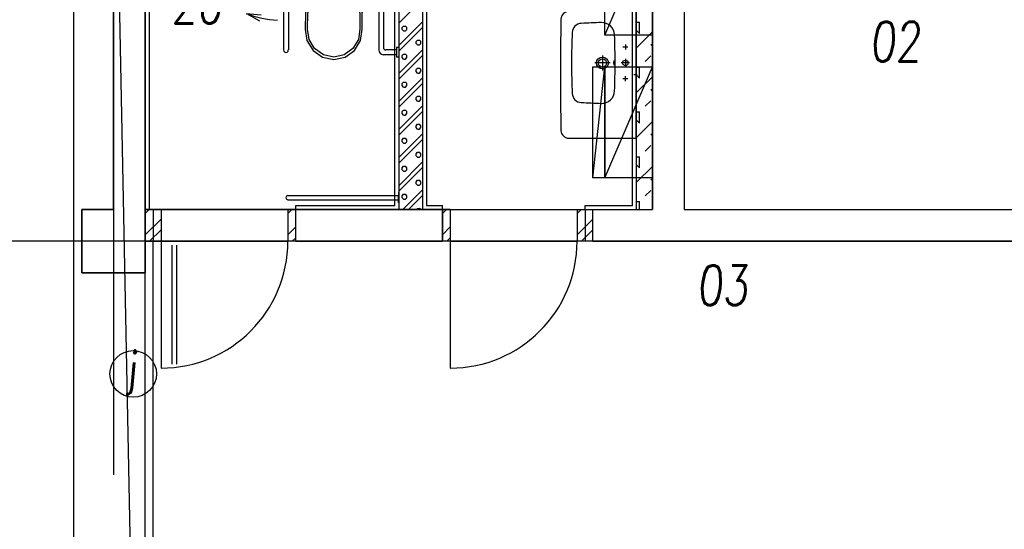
# Model space of a CAD drawing. Header units: millimetres. Extents: x 373037 to 682063, y 76092 to 274210.
# Tile 103 of 256: x 661434 to 667647, y 254815 to 258030. Entities that reach past the tile are written whole.
import ezdxf

# ---------------------------------------------------------------- set-up
doc = ezdxf.new("R2010")
doc.units = ezdxf.units.MM
doc.header["$LTSCALE"] = 100
for name, pattern in [('AM_DIN_G_W050', [13.75, 9.75, -1.5, 1, -1.5]), ('CK_ČERCHOVANÁ 50', [6, 3, -1.5, 0, -1.5]), ('DASHED', [0.75, 0.5, -0.25]), ('ČERCHOVANÁ', [25.4, 12.7, -6.35, 0, -6.35]), ('ČÁRKOVANÁ01-01', [2, 1, -1])]:
    doc.linetypes.add(name, pattern=pattern)
doc.layers.get('0').update_dxf_attribs({"linetype": 'CONTINUOUS'})
doc.layers.add('PUDORYS', color=253, linetype='CONTINUOUS')
doc.styles.add('CS-ROMANS', font='romans.shx', dxfattribs={"width": 0.75, "oblique": 5})

# ---------------------------------------------------------------- blocks, each defined once
blk = doc.blocks.new('ZÁCHOD INVALIDNÍ 1')
for p, q in [((-742.2, 0), (-742.2, -19.1)), ((-682.2, 0), (-682.2, -19.1)), ((-142.2, 0), (-142.2, -19.1)), ((-82.2, 0), (-82.2, -19.1)), ((-682.2, -19.1), (-742.2, -19.1)), ((-727.2, -19.1), (-727.2, -592.9)), ((-697.2, -19.1), (-697.2, -592.9)), ((-610.9, -64.3), (-595.9, -49.3)), ((-595.9, -49.3), (-228.4, -49.3)), ((-228.4, -49.3), (-213.4, -64.3)), ((-82.2, -19.1), (-142.2, -19.1)), ((-127.2, -19.1), (-127.2, -592.9)), ((-97.2, -19.1), (-97.2, -577.9)), ((-610.9, -201.3), (-610.9, -64.3)), ((-213.4, -64.3), (-213.4, -201.3)), ((-595.9, -216.3), (-610.9, -201.3)), ((-228.4, -216.3), (-595.9, -216.3)), ((-563.7, -216.3), (-579.6, -287.7)), ((-564.9, -287.7), (-521.6, -225.9)), ((-551.4, -294.5), (-511.8, -237.3)), ((-521.6, -225.9), (-301.4, -225.9)), ((-511.8, -237.3), (-311.2, -237.3)), ((-311.2, -237.3), (-264.3, -294.5)), ((-301.4, -225.9), (-250.8, -287.7)), ((-241, -287.7), (-256.9, -216.3)), ((-213.4, -201.3), (-228.4, -216.3)), ((-579.6, -287.7), (-589, -359.7)), ((-587.8, -359.7), (-564.9, -287.7)), ((-574.1, -360.6), (-551.4, -294.5)), ((-264.3, -294.5), (-246.5, -360.6)), ((-250.8, -287.7), (-231.5, -359.7)), ((-231.5, -359.7), (-241, -287.7)), ((-962.1, -364.1), (-880, -408.6)), ((-962.1, -364.1), (-869, -370.5)), ((-589, -359.7), (-590.3, -462.4)), ((-575.3, -462.2), (-574.1, -360.6)), ((-246.5, -360.6), (-245.3, -462.2)), ((-230.3, -462.4), (-231.5, -359.7)), ((-590.3, -462.4), (-579.6, -534.4)), ((-566.1, -527.6), (-575.3, -462.2)), ((-245.3, -462.2), (-254.5, -527.6)), ((-241, -534.4), (-230.3, -462.4)), ((-579.6, -534.4), (-541.3, -596.3)), ((-531.4, -584.8), (-566.1, -527.6)), ((-254.5, -527.6), (-289.2, -584.8)), ((-279.3, -596.3), (-241, -534.4)), ((-541.3, -596.3), (-481.6, -638)), ((-475, -624.5), (-531.4, -584.8)), ((-289.2, -584.8), (-345.6, -624.5)), ((-339, -638), (-279.3, -596.3)), ((-15, -592.9), (-82.2, -592.9)), ((0, -577.9), (-15, -577.9)), ((-15, -577.9), (-15, -637.9)), ((-481.6, -638), (-410.3, -652.7)), ((-410.3, -637.7), (-475, -624.5)), ((-345.6, -624.5), (-410.3, -637.7)), ((-410.3, -652.7), (-339, -638)), ((-15, -622.9), (-97.2, -622.9)), ((0, -637.9), (-15, -637.9))]:
    blk.add_line(p, q)
for centre, radius, start, end in [((-712.2, 330.9), 738.6, 250.22165, 265.84582), ((-712.2, -595), 15.1, 171.95708, 8.04292), ((-97.2, -592.9), 30, 180, 270), ((-82.2, -577.9), 15, 180, 270)]:
    blk.add_arc(centre, radius, start, end)

msp = doc.modelspace()

# ---------------------------------------------------------------- linework, layer by layer
at = {"layer": 'PUDORYS', "color": 252, "linetype": 'ČERCHOVANÁ', "ltscale": 15, "true_color": 0x939598}
msp.add_line((662026.6, 274209.6), (662026.6, 249134.9), dxfattribs=at)
at = {"layer": 'PUDORYS', "color": 252, "linetype": 'ČÁRKOVANÁ01-01', "ltscale": 200, "true_color": 0x939598}
msp.add_line((662226.6, 249832.2), (661776.6, 273032.2), dxfattribs=at)
at = {"layer": 'PUDORYS', "color": 252, "linetype": 'CK_ČERCHOVANÁ 50', "ltscale": 50, "true_color": 0x939598}
for p, q in [((661776.6, 249832.2), (661776.6, 273032.2)), ((662226.6, 249832.2), (662226.6, 273032.2)), ((662226.6, 252132.2), (662226.6, 256432.2))]:
    msp.add_line(p, q, dxfattribs=at)
at = {"layer": 'PUDORYS', "color": 252, "ltscale": 20, "true_color": 0x939598}
for p, q in [((661776.6, 250032.2), (661776.6, 272832.2)), ((663126.6, 256832.2), (662326.6, 256832.2)), ((664101.6, 256832.2), (665051.6, 256832.2)), ((662276.6, 250032.2), (662276.6, 256632.2))]:
    msp.add_line(p, q, dxfattribs=at)
at = {"layer": 'PUDORYS', "color": 252, "true_color": 0x939598}
for p, q in [((662026.6, 261232.2), (662026.6, 256832.2)), ((665626.6, 260867.2), (665626.6, 256832.2)), ((662226.6, 260717.2), (662226.6, 256707.2)), ((665426.6, 260717.2), (665426.6, 256832.2)), ((665326.6, 256832.2), (665326.6, 259342.2)), ((663976.6, 258532.2), (663976.6, 256832.2)), ((663826.6, 258432.2), (663826.6, 256832.2)), ((665323.4, 257282.2), (665323.4, 258082.2)), ((663126.7, 256920.2), (663823.7, 256920.2)), ((663823.7, 256940.2), (663823.7, 256920.2)), ((663826.7, 256940.2), (663823.7, 256940.2)), ((663823.7, 256874.2), (663823.7, 256920.2)), ((663826.7, 256920.2), (663826.7, 256940.2)), ((663826.7, 256920.2), (663826.7, 256894.2)), ((663126.7, 256894.2), (663823.7, 256894.2)), ((663826.7, 256874.2), (663823.7, 256874.2)), ((663826.7, 256894.2), (663826.7, 256874.2)), ((662026.6, 256832.2), (661826.6, 256832.2)), ((661826.6, 256832.2), (661826.6, 256432.2)), ((662326.6, 256832.2), (662226.6, 256832.2)), ((662276.6, 256832.2), (662276.6, 256632.2)), ((662326.6, 256832.2), (662326.6, 256632.2)), ((663126.6, 256832.2), (663126.6, 256632.2)), ((663126.6, 256832.2), (663176.6, 256832.2)), ((664101.6, 256832.2), (663176.6, 256832.2)), ((663176.6, 256632.2), (663176.6, 256832.2)), ((664101.6, 256632.2), (664101.6, 256832.2)), ((664101.6, 256832.2), (664101.6, 256632.2)), ((664151.6, 256832.2), (664101.6, 256832.2)), ((664151.6, 256832.2), (664151.6, 256632.2)), ((664951.6, 256832.2), (664951.6, 256632.2)), ((664951.6, 256832.2), (665051.6, 256832.2)), ((665001.6, 256832.2), (665001.6, 256632.2)), ((665051.6, 256832.2), (665426.6, 256832.2)), ((665051.6, 256632.2), (665051.6, 256832.2)), ((665626.6, 256832.2), (668526.6, 256832.2)), ((662226.6, 256432.2), (662226.6, 256707.2)), ((662226.6, 256632.2), (662226.6, 256432.2)), ((662226.6, 256632.2), (662326.6, 256632.2)), ((662326.6, 256632.2), (662326.6, 255832.2)), ((663176.6, 256632.2), (663126.6, 256632.2)), ((663176.6, 256632.2), (664101.6, 256632.2)), ((664151.6, 256632.2), (664101.6, 256632.2)), ((664151.6, 256632.2), (664151.6, 255832.2)), ((665051.6, 256632.2), (664951.6, 256632.2)), ((665051.6, 256632.2), (668126.6, 256632.2)), ((661826.6, 256432.2), (662226.6, 256432.2)), ((661826.6, 256432.2), (662226.6, 256432.2))]:
    msp.add_line(p, q, dxfattribs=at)
at = {"layer": 'PUDORYS', "color": 252, "ltscale": 5, "true_color": 0x939598}
for p, q in [((662026.6, 256832.2), (662026.6, 261232.2)), ((662226.6, 260717.2), (662226.6, 256832.2)), ((665426.6, 256832.2), (665426.6, 260717.2)), ((665301.6, 256857.2), (665301.6, 259317.2)), ((664001.6, 258557.2), (664001.6, 256857.2)), ((662251.6, 258407.2), (662251.6, 256857.2)), ((663801.6, 256857.2), (663801.6, 258407.2)), ((662251.6, 256857.2), (662251.6, 256832.2)), ((663176.6, 256832.2), (663176.6, 256857.2)), ((663176.6, 256857.2), (663801.6, 256857.2)), ((664001.6, 256857.2), (664101.6, 256857.2)), ((664101.6, 256832.2), (664101.6, 256857.2)), ((665001.6, 256832.2), (665001.6, 256857.2)), ((665001.6, 256857.2), (665301.6, 256857.2)), ((661826.6, 256432.2), (661826.6, 256832.2)), ((661826.6, 256832.2), (662026.6, 256832.2)), ((662226.6, 256832.2), (664101.6, 256832.2)), ((663176.6, 256832.2), (662226.6, 256832.2)), ((662226.6, 256832.2), (662226.6, 256432.2)), ((663176.6, 256632.2), (663176.6, 256832.2)), ((664101.6, 256832.2), (664101.6, 256632.2)), ((665051.6, 256632.2), (665051.6, 256832.2)), ((665051.6, 256832.2), (665426.6, 256832.2)), ((664101.6, 256632.2), (663176.6, 256632.2)), ((668126.6, 256632.2), (665051.6, 256632.2)), ((662226.6, 256432.2), (661826.6, 256432.2))]:
    msp.add_line(p, q, dxfattribs=at)
at = {"layer": 'PUDORYS', "color": 252, "linetype": 'Continuous', "ltscale": 300, "true_color": 0x939598}
for p, q in [((663826.6, 258008.3), (663976.6, 258158.3)), ((663826.6, 257866.9), (663976.6, 258016.9)), ((663826.6, 257831.5), (663976.6, 257981.5)), ((663847.9, 257980.2), (663856.7, 257989)), ((663847.9, 257967.7), (663847.9, 257980.2)), ((663856.7, 257989), (663869.2, 257989)), ((663878.1, 257980.2), (663869.2, 257989)), ((663878.1, 257967.7), (663878.1, 257980.2)), ((663856.7, 257958.8), (663847.9, 257967.7)), ((663856.7, 257958.8), (663869.2, 257958.8)), ((663869.2, 257958.8), (663878.1, 257967.7)), ((663936.3, 257891.8), (663945.1, 257900.6)), ((663936.3, 257879.3), (663936.3, 257891.8)), ((663945.1, 257870.5), (663936.3, 257879.3)), ((663945.1, 257900.6), (663957.6, 257900.6)), ((663945.1, 257870.5), (663957.6, 257870.5)), ((663966.5, 257891.8), (663957.6, 257900.6)), ((663957.6, 257870.5), (663966.5, 257879.3)), ((663966.5, 257879.3), (663966.5, 257891.8)), ((663826.6, 257690.1), (663976.6, 257840.1)), ((663826.6, 257654.7), (663976.6, 257804.7)), ((663847.9, 257803.4), (663856.7, 257812.2)), ((663847.9, 257790.9), (663847.9, 257803.4)), ((663856.7, 257782.1), (663847.9, 257790.9)), ((663856.7, 257812.2), (663869.2, 257812.2)), ((663878.1, 257803.4), (663869.2, 257812.2)), ((663869.2, 257782.1), (663878.1, 257790.9)), ((663878.1, 257790.9), (663878.1, 257803.4)), ((663856.7, 257782.1), (663869.2, 257782.1)), ((663826.6, 257513.3), (663976.6, 257663.3)), ((663936.3, 257715), (663945.1, 257723.9)), ((663936.3, 257702.5), (663936.3, 257715)), ((663945.1, 257693.7), (663936.3, 257702.5)), ((663945.1, 257723.9), (663957.6, 257723.9)), ((663945.1, 257693.7), (663957.6, 257693.7)), ((663966.5, 257715), (663957.6, 257723.9)), ((663957.6, 257693.7), (663966.5, 257702.5)), ((663966.5, 257702.5), (663966.5, 257715)), ((663826.6, 257478), (663976.6, 257628)), ((663847.9, 257626.6), (663856.7, 257635.5)), ((663847.9, 257614.1), (663847.9, 257626.6)), ((663856.7, 257605.3), (663847.9, 257614.1)), ((663856.7, 257635.5), (663869.2, 257635.5)), ((663856.7, 257605.3), (663869.2, 257605.3)), ((663878.1, 257626.6), (663869.2, 257635.5)), ((663869.2, 257605.3), (663878.1, 257614.1)), ((663878.1, 257614.1), (663878.1, 257626.6)), ((663936.3, 257538.2), (663945.1, 257547.1)), ((663945.1, 257547.1), (663957.6, 257547.1)), ((663966.5, 257538.2), (663957.6, 257547.1)), ((663826.6, 257336.6), (663976.6, 257486.6)), ((663936.3, 257525.7), (663936.3, 257538.2)), ((663945.1, 257516.9), (663936.3, 257525.7)), ((663945.1, 257516.9), (663957.6, 257516.9)), ((663957.6, 257516.9), (663966.5, 257525.7)), ((663966.5, 257525.7), (663966.5, 257538.2)), ((663826.6, 257301.2), (663976.6, 257451.2)), ((663847.9, 257449.9), (663856.7, 257458.7)), ((663847.9, 257437.4), (663847.9, 257449.9)), ((663856.7, 257428.5), (663847.9, 257437.4)), ((663856.7, 257458.7), (663869.2, 257458.7)), ((663856.7, 257428.5), (663869.2, 257428.5)), ((663878.1, 257449.9), (663869.2, 257458.7)), ((663869.2, 257428.5), (663878.1, 257437.4)), ((663878.1, 257437.4), (663878.1, 257449.9)), ((663936.3, 257361.5), (663945.1, 257370.3)), ((663936.3, 257349), (663936.3, 257361.5)), ((663945.1, 257370.3), (663957.6, 257370.3)), ((663966.5, 257361.5), (663957.6, 257370.3)), ((663966.5, 257349), (663966.5, 257361.5)), ((663826.6, 257159.8), (663976.6, 257309.8)), ((663945.1, 257340.1), (663936.3, 257349)), ((663945.1, 257340.1), (663957.6, 257340.1)), ((663957.6, 257340.1), (663966.5, 257349)), ((663826.6, 257124.4), (663976.6, 257274.4)), ((663847.9, 257273.1), (663856.7, 257281.9)), ((663847.9, 257260.6), (663847.9, 257273.1)), ((663856.7, 257251.7), (663847.9, 257260.6)), ((663856.7, 257281.9), (663869.2, 257281.9)), ((663856.7, 257251.7), (663869.2, 257251.7)), ((663878.1, 257273.1), (663869.2, 257281.9)), ((663869.2, 257251.7), (663878.1, 257260.6)), ((663878.1, 257260.6), (663878.1, 257273.1)), ((663936.3, 257184.7), (663945.1, 257193.5)), ((663936.3, 257172.2), (663936.3, 257184.7)), ((663945.1, 257163.3), (663936.3, 257172.2)), ((663945.1, 257193.5), (663957.6, 257193.5)), ((663966.5, 257184.7), (663957.6, 257193.5)), ((663957.6, 257163.3), (663966.5, 257172.2)), ((663966.5, 257172.2), (663966.5, 257184.7)), ((663826.6, 256983), (663976.6, 257133)), ((663847.9, 257096.3), (663856.7, 257105.1)), ((663856.7, 257105.1), (663869.2, 257105.1)), ((663878.1, 257096.3), (663869.2, 257105.1)), ((663945.1, 257163.3), (663957.6, 257163.3)), ((663826.6, 256947.6), (663976.6, 257097.6)), ((663847.9, 257083.8), (663847.9, 257096.3)), ((663856.7, 257075), (663847.9, 257083.8)), ((663856.7, 257075), (663869.2, 257075)), ((663869.2, 257075), (663878.1, 257083.8)), ((663878.1, 257083.8), (663878.1, 257096.3)), ((663936.3, 257007.9), (663945.1, 257016.7)), ((663936.3, 256995.4), (663936.3, 257007.9)), ((663945.1, 256986.6), (663936.3, 256995.4)), ((663945.1, 257016.7), (663957.6, 257016.7)), ((663945.1, 256986.6), (663957.6, 256986.6)), ((663966.5, 257007.9), (663957.6, 257016.7)), ((663957.6, 256986.6), (663966.5, 256995.4)), ((663966.5, 256995.4), (663966.5, 257007.9)), ((663847.9, 256919.5), (663856.7, 256928.4)), ((663847.9, 256907), (663847.9, 256919.5)), ((663852.6, 256832.2), (663976.6, 256956.2)), ((663856.7, 256928.4), (663869.2, 256928.4)), ((663878.1, 256919.5), (663869.2, 256928.4)), ((663878.1, 256907), (663878.1, 256919.5)), ((663887.9, 256832.2), (663976.6, 256920.9)), ((663856.7, 256898.2), (663847.9, 256907)), ((663856.7, 256898.2), (663869.2, 256898.2)), ((663869.2, 256898.2), (663878.1, 256907)), ((663937.3, 256832.2), (663945.1, 256840)), ((663945.1, 256840), (663957.6, 256840)), ((663965.4, 256832.2), (663957.6, 256840))]:
    msp.add_line(p, q, dxfattribs=at)
at = {"layer": 'PUDORYS', "color": 252, "linetype": 'Continuous', "true_color": 0x939598}
for p, q in [((665326.6, 258014.1), (665345.9, 258014.1)), ((665345.9, 257943.4), (665345.9, 258014.1)), ((665345.9, 257943.4), (665326.6, 257962.7)), ((665326.6, 257853.4), (665426.6, 257953.4)), ((665426.6, 257862.7), (665416.6, 257872.7)), ((665416.6, 257872.7), (665426.6, 257872.7)), ((665381.3, 257766.6), (665416.6, 257802)), ((665326.6, 257731.3), (665345.9, 257731.3)), ((665345.9, 257660.6), (665345.9, 257731.3)), ((665345.9, 257660.6), (665326.6, 257679.8)), ((665326.6, 257570.6), (665426.6, 257670.6)), ((665426.6, 257579.8), (665416.6, 257589.8)), ((665416.6, 257589.8), (665426.6, 257589.8)), ((665381.3, 257483.8), (665416.6, 257519.1)), ((665326.6, 257448.4), (665345.9, 257448.4)), ((665345.9, 257377.7), (665345.9, 257448.4)), ((665345.9, 257377.7), (665326.6, 257397)), ((665376.3, 257337.4), (665426.6, 257387.7)), ((665326.6, 257287.7), (665376.3, 257337.4)), ((665426.6, 257297), (665416.6, 257307)), ((665416.6, 257307), (665426.6, 257307)), ((665381.3, 257200.9), (665416.6, 257236.3)), ((665326.6, 257165.6), (665345.9, 257165.6)), ((665345.9, 257094.9), (665326.6, 257114.1)), ((665326.6, 257004.9), (665426.6, 257104.9)), ((665345.9, 257094.9), (665345.9, 257165.6)), ((665426.6, 257014.1), (665416.6, 257024.2)), ((665416.6, 257024.2), (665426.6, 257024.2)), ((665381.3, 256918.1), (665416.6, 256953.4)), ((665326.6, 256882.7), (665345.9, 256882.7)), ((665345.9, 256832.2), (665345.9, 256882.7)), ((662226.6, 256807), (662251.8, 256832.2)), ((663126.6, 256807), (663151.8, 256832.2)), ((664101.6, 256807), (664126.8, 256832.2)), ((664951.6, 256807), (664976.8, 256832.2)), ((662226.6, 256672.3), (662326.6, 256772.3)), ((664951.6, 256672.3), (665051.6, 256772.3)), ((662253.8, 256632.2), (662326.6, 256705)), ((663126.6, 256672.3), (663176.6, 256722.3)), ((664101.6, 256672.3), (664151.6, 256722.3)), ((664978.8, 256632.2), (665051.6, 256705)), ((663153.8, 256632.2), (663176.6, 256655)), ((664128.8, 256632.2), (664151.6, 256655))]:
    msp.add_line(p, q, dxfattribs=at)
at = {"layer": 'PUDORYS', "color": 252, "linetype": 'AM_DIN_G_W050', "ltscale": 2, "true_color": 0x939598}
for p, q in [((665272.4, 257857.2), (665240.8, 257857.2)), ((665256.6, 257873), (665256.6, 257841.3)), ((665111.6, 257804.8), (665111.6, 257709.5)), ((665159.3, 257757.2), (665064, 257757.2)), ((665283, 257757.2), (665230.3, 257757.2)), ((665256.6, 257783.5), (665256.6, 257730.8)), ((665256.6, 257641.3), (665256.6, 257673)), ((665331, 257682.2), (665310.1, 257682.2)), ((665272.4, 257657.2), (665240.8, 257657.2))]:
    msp.add_line(p, q, dxfattribs=at)
at = {"layer": 'PUDORYS', "color": 252, "linetype": 'ČERCHOVANÁ', "ltscale": 25, "true_color": 0x939598}
msp.add_line((682063.2, 256632.2), (654424.2, 256632.2), dxfattribs=at)
at = {"layer": 'PUDORYS', "color": 252, "ltscale": 10, "true_color": 0x939598}
for p, q in [((662326.6, 256632.2), (663126.6, 256632.2)), ((664151.6, 256632.2), (664951.6, 256632.2))]:
    msp.add_line(p, q, dxfattribs=at)
at = {"layer": 'PUDORYS', "color": 252, "linetype": 'DASHED', "ltscale": 100, "true_color": 0x939598}
for p, q in [((662396.6, 255857.2), (662396.6, 256607.2)), ((662426.6, 255857.2), (662426.6, 256607.2))]:
    msp.add_line(p, q, dxfattribs=at)
at = {"layer": 'PUDORYS', "color": 252, "ltscale": 5, "true_color": 0x939598}
for points in [[(665126.6, 257932.2), (665126.6, 258632.2), (665426.6, 258632.2), (665426.6, 257932.2)], [(665051.6, 257032.2), (665051.6, 257732.2), (665126.6, 257732.2), (665126.6, 257032.2)], [(665126.6, 257032.2), (665126.6, 257732.2), (665426.6, 257732.2), (665426.6, 257032.2)]]:
    msp.add_lwpolyline(points, close=True, dxfattribs=at)
for points in [[(665126.6, 257932.2), (665426.6, 258632.2)], [(665051.6, 257032.2), (665126.6, 257732.2)], [(665126.6, 257032.2), (665426.6, 257732.2)]]:
    msp.add_lwpolyline(points, dxfattribs=at)
at = {"layer": 'PUDORYS', "color": 252, "true_color": 0x939598}
msp.add_lwpolyline([(665323.4, 257282.2), (665326.6, 257286.1), (665326.6, 258078.2), (665323.4, 258082.2), (664899.7, 258082.2, 0.409065), (664849.7, 258033, 0.008803), (664849.7, 257331.1, 0.407938), (664899.7, 257282.2)], format="xyb", close=True, dxfattribs=at)
for centre, radius in [((665111.6, 257757.2), 37.5), ((665111.6, 257757.2), 26), ((665256.6, 257757.2), 17.5), ((662150.3, 255795.2), 147.1)]:
    msp.add_circle(centre, radius, dxfattribs=at)
for centre, radius, start, end in [((664980.8, 257947), 60, 93.11201, 177.06577), ((666307.2, 227503.5), 30532.3, 92.25679, 92.49601), ((665107.7, 257932.2), 80, 1.29763, 92.0452), ((668538.2, 257774.7), 3621.6, 177.22453, 180.27422), ((661525.2, 257764.3), 3666.4, 359.88838, 2.65318), ((668538.2, 257739.6), 3621.6, 179.72578, 182.77547), ((661525.2, 257750), 3666.4, 357.34682, 0.11162), ((664980.8, 257567.4), 60, 182.93423, 266.88799), ((665107.7, 257582.1), 80, 267.9548, 358.70237), ((666307.2, 288010.8), 30532.3, 267.50399, 267.74321), ((663126.7, 256907.2), 13, 90, 270), ((662326.6, 256632.2), 800, 270, 0), ((664151.6, 256632.2), 800, 270, 0)]:
    msp.add_arc(centre, radius, start, end, dxfattribs=at)
msp.add_ellipse((665185.6, 257757.2), major_axis=(0, 15), ratio=0.099268, dxfattribs=at)

# ---------------------------------------------------------------- block references
msp.add_blockref('ZÁCHOD INVALIDNÍ 1', (663826.6, 258432.2), dxfattribs=at)

# ---------------------------------------------------------------- texts
at = {"layer": 'PUDORYS', "color": 252, "ltscale": 15, "true_color": 0x939598, "style": 'CS-ROMANS', "oblique": 5, "width": 0.75}
for s, p in [('20', (662391.3, 258007)), ('02', (666799.6, 257767.2)), ('03', (665708.3, 256229.8))]:
    msp.add_text(s, height=250, dxfattribs=at).set_placement(p)
at = {"layer": 'PUDORYS', "color": 252, "true_color": 0x939598, "style": 'CS-ROMANS', "oblique": 5, "width": 0.75}
msp.add_text('j', height=200, dxfattribs=at).set_placement((662105.8, 255734.1))

doc.saveas('drawing.dxf')
